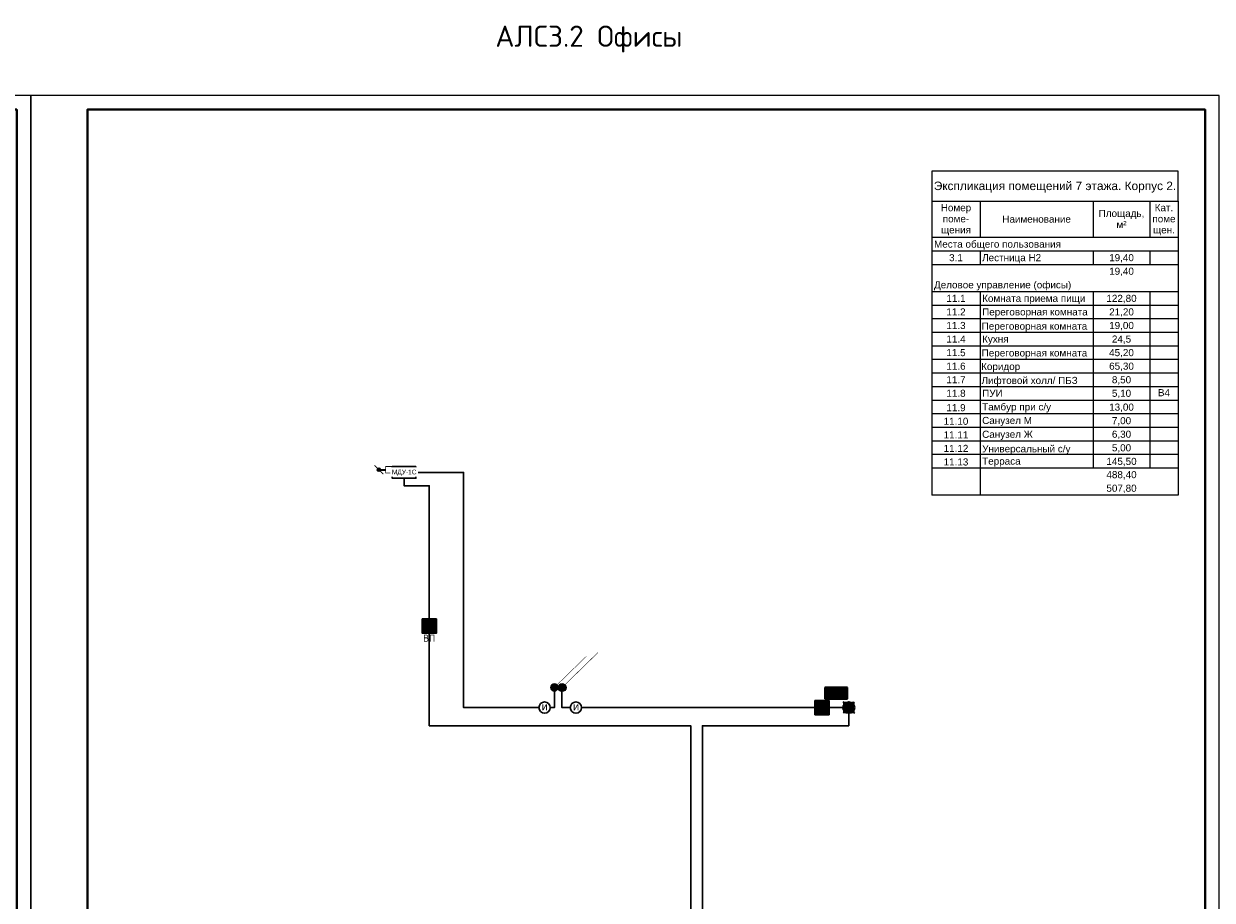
# Model space of a CAD drawing. Header units: millimetres. Extents: x 105028 to 874735, y -568483 to 191941.
# Tile 131 of 135: x 748485 to 790485, y 109300 to 140266. Entities that reach past the tile are written whole.
import ezdxf

# ---------------------------------------------------------------- set-up
doc = ezdxf.new("R2010")
doc.units = ezdxf.units.MM
doc.set_wipeout_variables(frame=1)
for name, color, linetype, lineweight in [('#СПА_КЛ_АЛС', 1, 'Continuous', 30), ('#СПА_ОБ_Смежное', 255, 'Continuous', 30), ('_АПС_Оборудование', 1, 'Continuous', 30), ('A-010-M_LINE-T', 7, 'Continuous', 18), ('format-line3', 7, 'Continuous', 13), ('Z-000-P_SCHED', 7, 'Continuous', 20), ('ОС', 5, 'Continuous', 25), ('СС-011-ПОЖ-СИГНАЛИЗАЦИЯ', 1, 'Continuous', 30), ('УГО АПС и АПЗ$0$_АПС_Оборудование', 1, 'Continuous', 30), ('УГО АПС и АПЗ$0$СС-011-ПОЖ-СИГНАЛИЗАЦИЯ', 1, 'Continuous', 30)]:
    doc.layers.add(name, color=color, linetype=linetype, lineweight=lineweight)
for name, color, linetype in [('АПС', 5, 'Continuous'), ('ССПС', 5, 'Continuous'), ('формат', 250, 'Continuous')]:
    doc.layers.add(name, color=color, linetype=linetype)
doc.layers.add('УГО АПС и АПЗ$0$СС_СОУЭ', color=7, linetype='Continuous', lineweight=35, true_color=0x004961)
doc.styles.add('1111', font='ARIALN.TTF')
doc.styles.add('Arial', font='arial.ttf', dxfattribs={"width": 0.9, "height": 700})
doc.styles.add('Arial_2', font='arial.ttf', dxfattribs={"width": 0.9, "height": 400})
doc.styles.add('CP.Text', font='arial.ttf')
doc.styles.add('ISOCPEUR', font='isocpeur.ttf', dxfattribs={"height": 300})
doc.styles.add('УГО АПС и АПЗ$0$Standard', font='arial.ttf')

# ---------------------------------------------------------------- blocks, each defined once
blk = doc.blocks.new('*U56')
for p, q in [((-400, 155), (-415, 155)), ((-415, 90), (-415, 155)), ((-400, 145), (-410, 145)), ((-400, 130), (-410, 130)), ((-400, 110), (-410, 110)), ((-413, 90), (-415, 90)), ((-413, 5), (-413, 90)), ((-400, 90), (-413, 90)), ((-407, 5), (-407, 90)), ((-400, 65), (-413, 65)), ((-400, 30), (-413, 30)), ((-400, 5), (-413, 5))]:
    blk.add_line(p, q)
at = {"color": 0, "lineweight": 0}
blk.add_lwpolyline([(-420, 0), (0, 0), (0, 594), (-420, 594)], close=True, dxfattribs=at)
at = {"lineweight": 40}
blk.add_lwpolyline([(-400, 5), (-5, 5), (-5, 589), (-400, 589)], close=True, dxfattribs=at)
at = {"layer": 'format-line3', "linetype": 'ByBlock'}
for p, q in [((-410, 90), (-410, 155)), ((-405, 90), (-405, 155))]:
    blk.add_line(p, q, dxfattribs=at)
at = {"style": 'Arial', "width": 0.9}
blk.add_text('Формат:', height=2.8, dxfattribs=at).set_placement((-53.97, 1.25))
at = {"char_height": 2.8, "width": 0.2, "attachment_point": 4, "rotation": 90, "line_spacing_factor": 0.857143, "style": 'Arial'}
for s, insert in [('{\\W0.45993; }Согласовано', (-412.58, 90)), ('{\\W0.62543;\\T0.75; \\W1;Взаим. инв. №}', (-410, 66.14)), ('{\\W0.5838;\\T0.8; \\W1;Подп. и дата}', (-410, 39.63)), ('{\\W0.5838;\\T0.8; \\W1;Инв. № подл.}', (-409.77, 7.25))]:
    blk.add_mtext(s, dxfattribs=dict(at, insert=insert))
at = {"style": 'Arial', "width": 0.9, "flags": 8}
blk.add_attdef('FORMAT', (-36.87, 1.26), '', height=2.8, dxfattribs=at)
blk = doc.blocks.new('озк_выт')
at = {"layer": 'УГО АПС и АПЗ$0$_АПС_Оборудование', "ltscale": 200}
h = blk.add_hatch(color=5, dxfattribs=at)
h.dxf.hatch_style = 1
h.paths.add_polyline_path([(468756, -41333, 1), (468645, -41333, 1)])
at = {"color": 5, "const_width": 29.5}
blk.add_lwpolyline([(468544, -41177), (468661, -41294)], dxfattribs=at)
at = {"layer": 'УГО АПС и АПЗ$0$_АПС_Оборудование', "color": 5, "lineweight": 35, "ltscale": 200}
blk.add_line((468631, -41333), (468458, -41334), dxfattribs=at)
at = {"layer": 'УГО АПС и АПЗ$0$_АПС_Оборудование', "color": 5, "const_width": 29.5}
blk.add_lwpolyline([(468227, -41449), (468458, -41449), (468458, -41218), (468227, -41218)], close=True, dxfattribs=at)
blk.add_lwpolyline([(468740, -41373), (468857, -41490)], dxfattribs=at)
at = {"layer": 'УГО АПС и АПЗ$0$_АПС_Оборудование', "color": 5}
blk.add_circle((468700, -41333), 55.4, dxfattribs=at)
blk = doc.blocks.new('_МДУ')
at = {"color": 1}
blk.add_wipeout([(-350, 175), (350, 175), (350, -175), (-350, -175)], dxfattribs=at)
at = {"layer": 'АПС', "color": 1, "lineweight": 30, "ltscale": 200}
blk.add_lwpolyline([(350, 175), (-350, 175), (-350, -175), (350, -175)], close=True, dxfattribs=at)
at = {"layer": 'АПС', "color": 0, "lineweight": 30, "ltscale": 200, "insert": (3, -9), "char_height": 140, "width": 668.29, "attachment_point": 5, "style": 'Arial_2', "bg_fill": 2}
blk.add_mtext('МДУ-1С', dxfattribs=at)
blk = doc.blocks.new('УГО АПС и АПЗ$0$точка сбора')
h = blk.add_hatch(color=255)
h.dxf.hatch_style = 1
h.paths.add_polyline_path([(0, 0), (-88, 88, 0.198912), (-125, 0, 0.198912), (-88, -88)])
h.paths.add_polyline_path([(125, 0, 0.198912), (88, 88), (0, 0), (88, -88, 0.198912)])
h = blk.add_hatch(color=2)
h.dxf.hatch_style = 1
h.paths.add_polyline_path([(88, -88), (0, 0), (-88, -88, 0.414214)])
h.paths.add_polyline_path([(88, 88, 0.414214), (-88, 88), (0, 0)])
at = {"layer": 'УГО АПС и АПЗ$0$СС_СОУЭ', "color": 1}
for p, q in [((-88, 88), (-125, 125)), ((-88, 88), (-125, 88)), ((-88, 88), (-88, 125)), ((88, 88), (125, 125)), ((88, 88), (88, 125)), ((88, 88), (125, 88)), ((-88, -88), (-125, -125)), ((-88, -88), (-125, -88)), ((-88, -88), (-88, -125)), ((88, -88), (125, -125)), ((88, -88), (88, -125)), ((88, -88), (125, -88))]:
    blk.add_line(p, q, dxfattribs=at)
for points in [[(-88, 88), (88, -88)], [(-88, -88), (88, 88)]]:
    blk.add_lwpolyline(points, dxfattribs=at)
blk.add_circle((0, 0), 125, dxfattribs=at)
blk = doc.blocks.new('УГО АПС и АПЗ$0$A$C7da512b9')
at = {"true_color": 0xffffff}
h = blk.add_hatch(color=7, dxfattribs=at)
h.dxf.hatch_style = 1
h.paths.add_polyline_path([(0, 199.9872), (-399.9744, 199.9872), (-399.9744, -199.9872), (0, -199.9872)])
at = {"lineweight": 35, "true_color": 0x0a0aff}
for points in [[(0, 74.9952), (0, 199.9872), (-399.9744, 199.9872), (-399.9744, 74.9952)], [(-399.9744, -74.9952), (-399.9744, -199.9872), (0, -199.9872), (0, -74.9952)]]:
    blk.add_hatch(color=5, dxfattribs=at).paths.add_polyline_path(points)
at = {"color": 5, "lineweight": 35, "true_color": 0x0a0aff}
for p, q in [((-399.9744, 199.9872), (-399.9744, -199.9872)), ((0, 199.9872), (-399.9744, 199.9872)), ((0, -199.9872), (0, 199.9872)), ((-399.9744, -199.9872), (0, -199.9872))]:
    blk.add_line(p, q, dxfattribs=at)
blk = doc.blocks.new('*U630')
at = {"lineweight": 40, "ltscale": 2, "true_color": 0xffffff}
h = blk.add_hatch(color=7, dxfattribs=at)
h.dxf.hatch_style = 1
h.paths.add_polyline_path([(261535, 110562), (261535, 111065), (261032, 111065), (261032, 110562)])
at = {"layer": 'ОС', "color": 1, "lineweight": 30}
blk.add_lwpolyline([(261535, 111065), (261032, 111065), (261032, 110562), (261535, 110562)], close=True, dxfattribs=at)
at = {"layer": 'ССПС', "color": 1, "lineweight": -2, "ltscale": 1000, "style": '1111', "width": 0.8}
blk.add_text('АМ1', height=200, dxfattribs=at).set_placement((261088, 110723))
blk = doc.blocks.new('*U625')
at = {"lineweight": 40, "ltscale": 2, "true_color": 0xffffff}
h = blk.add_hatch(color=7, dxfattribs=at)
h.dxf.hatch_style = 1
h.paths.add_polyline_path([(261980, 110743), (261980, 111246), (261477, 111246), (261477, 110743)])
at = {"layer": 'ОС', "color": 1, "lineweight": 30}
blk.add_lwpolyline([(261980, 111246), (261477, 111246), (261477, 110743), (261980, 110743)], close=True, dxfattribs=at)
at = {"layer": 'ССПС', "color": 1, "lineweight": -2, "ltscale": 1000, "style": '1111', "width": 0.8}
blk.add_text('АМ1', height=200, dxfattribs=at).set_placement((261533, 110904))
blk = doc.blocks.new('*U45')
at = {"ltscale": 100}
h = blk.add_hatch(color=256, dxfattribs=at)
h.dxf.hatch_style = 1
h.paths.add_polyline_path([(-35, 0, 1), (35, 0, 1)])
at = {"lineweight": 30}
blk.add_lwpolyline([(313, 313, 0, 45, 0), (186, 186, 4.5, 4.5, 0), (25, 25, 4.5, 4.5, 0)], format="xyseb", dxfattribs=at)
blk.add_circle((0, 0), 34.8, dxfattribs=at)
blk = doc.blocks.new('*U57')
h = blk.add_hatch(color=256)
edge = h.paths.add_edge_path()
edge.add_arc((0, 0), 38.7, 0, 360)
blk.add_lwpolyline([(0, 0, 0, 50, 0), (141, 141, 5, 5, 0), (348, 348, 5, 5, 0)], format="xyseb")
blk.add_circle((0, 0), 38.7)
blk = doc.blocks.new('УГО АПС и АПЗ$0$A$C0ED213A1')
blk.add_wipeout([(-200, 0), (0, -200), (200, 0), (0, 200)])
blk.add_circle((0, 0), 200)
at = {"layer": 'УГО АПС и АПЗ$0$СС-011-ПОЖ-СИГНАЛИЗАЦИЯ', "color": 1, "style": 'УГО АПС и АПЗ$0$Standard'}
blk.add_text('и', height=286, dxfattribs=at).set_placement((-108, -98))

msp = doc.modelspace()

# ---------------------------------------------------------------- linework, layer by layer
at = {"layer": '#СПА_КЛ_АЛС', "lineweight": 30}
msp.add_lwpolyline([(767503, 116675), (767503, 116105), (777638, 116105), (777638, 115465), (772467, 115465), (772467, 96361), (770109, 96361), (770098, 97881), (770567, 97881), (772055, 97881), (772055, 115465), (762816, 115465), (762816, 123947), (761926, 123947), (761926, 124417), (764026, 124417), (764026, 116105), (767237, 116105), (767237, 116818)], dxfattribs=at)
at = {"layer": 'A-010-M_LINE-T'}
for p, q in [((780579, 135058), (780579, 134000)), ((789279, 135058), (780579, 135058)), ((789279, 134000), (789279, 135058)), ((780579, 134000), (780579, 123608)), ((780579, 134000), (789279, 134000)), ((782279, 134000), (782279, 132712)), ((786279, 134000), (786279, 132712)), ((788279, 134000), (788279, 132712)), ((789279, 134000), (789279, 123608)), ((782279, 132712), (780579, 132712)), ((786279, 132712), (782279, 132712)), ((788279, 132712), (786279, 132712)), ((789279, 132712), (788279, 132712)), ((782279, 132233), (780579, 132233)), ((786279, 132233), (782279, 132233)), ((782279, 132233), (782279, 131754)), ((788279, 132233), (786279, 132233)), ((786279, 132233), (786279, 131754)), ((789279, 132233), (788279, 132233)), ((788279, 132233), (788279, 131754)), ((782279, 131754), (780579, 131754)), ((786279, 131754), (782279, 131754)), ((788279, 131754), (786279, 131754)), ((789279, 131754), (788279, 131754)), ((782279, 130795), (780579, 130795)), ((786279, 130795), (782279, 130795)), ((782279, 130795), (782279, 130316)), ((788279, 130795), (786279, 130795)), ((786279, 130795), (786279, 130316)), ((789279, 130795), (788279, 130795)), ((788279, 130795), (788279, 130316)), ((782279, 130316), (780579, 130316)), ((786279, 130316), (782279, 130316)), ((782279, 130316), (782279, 129837)), ((788279, 130316), (786279, 130316)), ((786279, 130316), (786279, 129837)), ((789279, 130316), (788279, 130316)), ((788279, 130316), (788279, 129837)), ((782279, 129837), (780579, 129837)), ((786279, 129837), (782279, 129837)), ((782279, 129837), (782279, 129358)), ((788279, 129837), (786279, 129837)), ((786279, 129837), (786279, 129358)), ((789279, 129837), (788279, 129837)), ((788279, 129837), (788279, 129358)), ((782279, 129358), (780579, 129358)), ((786279, 129358), (782279, 129358)), ((782279, 129358), (782279, 128879)), ((788279, 129358), (786279, 129358)), ((786279, 129358), (786279, 128879)), ((789279, 129358), (788279, 129358)), ((788279, 129358), (788279, 128879)), ((782279, 128879), (780579, 128879)), ((786279, 128879), (782279, 128879)), ((782279, 128879), (782279, 128399)), ((788279, 128879), (786279, 128879)), ((786279, 128879), (786279, 128399)), ((789279, 128879), (788279, 128879)), ((788279, 128879), (788279, 128399)), ((782279, 128399), (780579, 128399)), ((786279, 128399), (782279, 128399)), ((782279, 128399), (782279, 127920)), ((788279, 128399), (786279, 128399)), ((786279, 128399), (786279, 127920)), ((789279, 128399), (788279, 128399)), ((788279, 128399), (788279, 127920)), ((782279, 127920), (780579, 127920)), ((786279, 127920), (782279, 127920)), ((782279, 127920), (782279, 127441)), ((788279, 127920), (786279, 127920)), ((786279, 127920), (786279, 127441)), ((789279, 127920), (788279, 127920)), ((788279, 127920), (788279, 127441)), ((782279, 127441), (780579, 127441)), ((786279, 127441), (782279, 127441)), ((782279, 127441), (782279, 126962)), ((788279, 127441), (786279, 127441)), ((786279, 127441), (786279, 126962)), ((789279, 127441), (788279, 127441)), ((788279, 127441), (788279, 126962)), ((782279, 126962), (780579, 126962)), ((786279, 126962), (782279, 126962)), ((782279, 126962), (782279, 126079)), ((788279, 126962), (786279, 126962)), ((786279, 126962), (786279, 126079)), ((789279, 126962), (788279, 126962)), ((788279, 126962), (788279, 126079)), ((782279, 126483), (780579, 126483)), ((786279, 126483), (782279, 126483)), ((788279, 126483), (786279, 126483)), ((789279, 126483), (788279, 126483)), ((782279, 126004), (780579, 126004)), ((782279, 126079), (782279, 123608)), ((786279, 126004), (782279, 126004)), ((786279, 126079), (786279, 124566)), ((788279, 126004), (786279, 126004)), ((788279, 126079), (788279, 124566)), ((789279, 126004), (788279, 126004)), ((782279, 125524), (780579, 125524)), ((786279, 125524), (782279, 125524)), ((788279, 125524), (786279, 125524)), ((789279, 125524), (788279, 125524)), ((782279, 125045), (780579, 125045)), ((786279, 125045), (782279, 125045)), ((788279, 125045), (786279, 125045)), ((789279, 125045), (788279, 125045)), ((782279, 124566), (780579, 124566)), ((786279, 124566), (782279, 124566)), ((788279, 124566), (786279, 124566)), ((789279, 124566), (788279, 124566)), ((789279, 123608), (780579, 123608))]:
    msp.add_line(p, q, dxfattribs=at)

# ---------------------------------------------------------------- block references
at = {"layer": '#СПА_ОБ_Смежное', "lineweight": 30}
for name, p in [('*U625', (501088, 7992)), ('*U630', (515411, 5291))]:
    msp.add_blockref(name, p, dxfattribs=at)
at = {"xscale": 3.600000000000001, "yscale": 3.600000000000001, "zscale": 3.600000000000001, "rotation": 359.2880171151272}
for name, p in [('*U45', (767237, 116818)), ('*U57', (767508, 116814))]:
    msp.add_blockref(name, p, dxfattribs=at)
at = {"layer": 'СС-011-ПОЖ-СИГНАЛИЗАЦИЯ', "lineweight": 30, "rotation": 180}
msp.add_blockref('озк_выт', (1229733, 83177), dxfattribs=at)
at = {"layer": 'УГО АПС и АПЗ$0$_АПС_Оборудование'}
for p in [(777198, 116612), (777598, 116612)]:
    msp.add_blockref('УГО АПС и АПЗ$0$A$C7da512b9', p, dxfattribs=at)
at = {"layer": 'УГО АПС и АПЗ$0$_АПС_Оборудование', "xscale": 1.6, "yscale": 1.6, "zscale": 1.6, "rotation": 270}
msp.add_blockref('УГО АПС и АПЗ$0$точка сбора', (777638, 116105), dxfattribs=at)
at = {"layer": 'формат', "xscale": 100, "yscale": 100, "zscale": 100}
for p in [(748735, 78334), (790735, 78334)]:
    msp.add_blockref('*U56', p, dxfattribs=at).add_auto_attribs({'FORMAT': 'А2'})

# ---------------------------------------------------------------- texts
at = {"color": 0, "linetype": 'ByBlock', "lineweight": -2, "insert": (765151, 140202), "char_height": 750, "attachment_point": 1, "style": 'ISOCPEUR'}
msp.add_mtext_dynamic_manual_height_columns('АЛС3.2 Офисы', width=8710.17, gutter_width=15, heights=[2075], dxfattribs=at)
at = {"color": 6, "linetype": 'ByBlock', "lineweight": -2, "insert": (762598, 118683), "char_height": 250, "attachment_point": 1, "style": 'ISOCPEUR'}
msp.add_mtext_dynamic_manual_height_columns('ВП', width=646.56, gutter_width=15, heights=[0], dxfattribs=at)
at = {"layer": 'Z-000-P_SCHED', "line_spacing_factor": 0.941778, "style": 'CP.Text'}
for s, insert, char_height, width, attachment_point in [('Экспликация помещений 7 этажа. Корпус 2.', (784929, 134690), 300, 10224.68, 2), ('Номер\\Pпоме-\\Pщения', (781429, 133894), 250, 1285.52, 2), ('Площадь,\\Pм\\fArial|b0|i0|c238|p34|;²', (787279, 133692), 250, 1925.21, 2), ('Кат.\\Pпоме\\Pщен.', (788779, 133894), 250, 979.44, 2), ('Наименование', (784279, 133490), 250, 2895.47, 2), ('Места общего пользования', (780654, 132607), 250, 5356.32, 1), ('3.1', (781429, 132128), 250, 581.54, 2), ('Лестница Н2', (782354, 132128), 250, 2485.33, 1), ('19,40', (787279, 132128), 250, 1046.78, 2), ('19,40', (787279, 131648), 250, 1046.78, 2), ('Деловое управление (офисы)', (780654, 131169), 250, 6426.56, 1), ('11.1', (781429, 130690), 250, 814.16, 2), ('Комната приема пищи', (782354, 130690), 250, 4149.4, 1), ('122,80', (787279, 130690), 250, 1046.78, 2), ('11.2', (781429, 130211), 250, 814.16, 2), ('Переговорная комната', (782354, 130211), 250, 4982.16, 1), ('21,20', (787279, 130211), 250, 1082.56, 2), ('11.3', (781429, 129732), 250, 814.16, 2), ('Переговорная комната', (782337, 129710), 250, 4982.16, 1), ('19,00', (787279, 129732), 250, 814.16, 2), ('11.4', (781429, 129252), 250, 814.16, 2), ('Кухня', (782354, 129252), 250, 1726.26, 1), ('24,5', (787279, 129252), 250, 814.16, 2), ('11.5', (781429, 128773), 250, 814.16, 2), ('Переговорная комната', (782337, 128762), 250, 4982.16, 1), ('45,20', (787279, 128773), 250, 814.16, 2), ('11.6', (781429, 128294), 250, 814.16, 2), ('Коридор', (782319, 128284), 250, 1646.69, 1), ('65,30', (787279, 128294), 250, 1002.02, 2), ('11.7', (781429, 127815), 250, 814.16, 2), ('Лифтовой холл/ ПБЗ', (782331, 127791), 250, 4052.44, 1), ('8,50', (787279, 127815), 250, 1046.78, 2), ('11.8', (781429, 127336), 250, 814.16, 2), ('ПУИ', (782354, 127336), 250, 4508.49, 1), ('5,10', (787279, 127336), 250, 814.16, 2), ('В4', (788779, 127357), 250, 511.15, 2), ('Тамбур при с/у', (782354, 126857), 250, 3275.01, 1), ('13,00', (787279, 126848), 250, 814.16, 2), ('11.9', (781429, 126827), 250, 814.16, 2), ('11.10', (781429, 126347), 250, 814.16, 2), ('Санузел М', (782354, 126377), 250, 3275.01, 1), ('7,00', (787279, 126369), 250, 814.16, 2), ('11.11', (781429, 125868), 250, 814.16, 2), ('Санузел Ж', (782354, 125888), 250, 3275.01, 1), ('6,30', (787279, 125890), 250, 814.16, 2), ('11.12', (781429, 125389), 250, 814.16, 2), ('Универсальный с/у', (782354, 125376), 250, 3712.69, 1), ('5,00', (787279, 125411), 250, 814.16, 2), ('11.13', (781429, 124910), 250, 814.16, 2), ('Терраса', (782354, 124940), 250, 1625.26, 1), ('145,50', (787279, 124931), 250, 814.16, 2), ('488,40', (787279, 124461), 250, 1279.39, 2), ('507,80', (787279, 123982), 250, 1279.39, 2)]:
    msp.add_mtext(s, dxfattribs=dict(at, insert=insert, char_height=char_height, width=width, attachment_point=attachment_point))

# ---------------------------------------------------------------- next in the draw order: block references
at = {"layer": '_АПС_Оборудование', "color": 0, "lineweight": 30, "xscale": 1.2, "yscale": 1.2, "zscale": 1.2}
msp.add_blockref('_МДУ', (761926, 124417), dxfattribs=at)
at = {"layer": 'УГО АПС и АПЗ$0$_АПС_Оборудование'}
for p in [(766889, 116105), (768000, 116105)]:
    msp.add_blockref('УГО АПС и АПЗ$0$A$C0ED213A1', p, dxfattribs=at)

doc.saveas('drawing.dxf')
